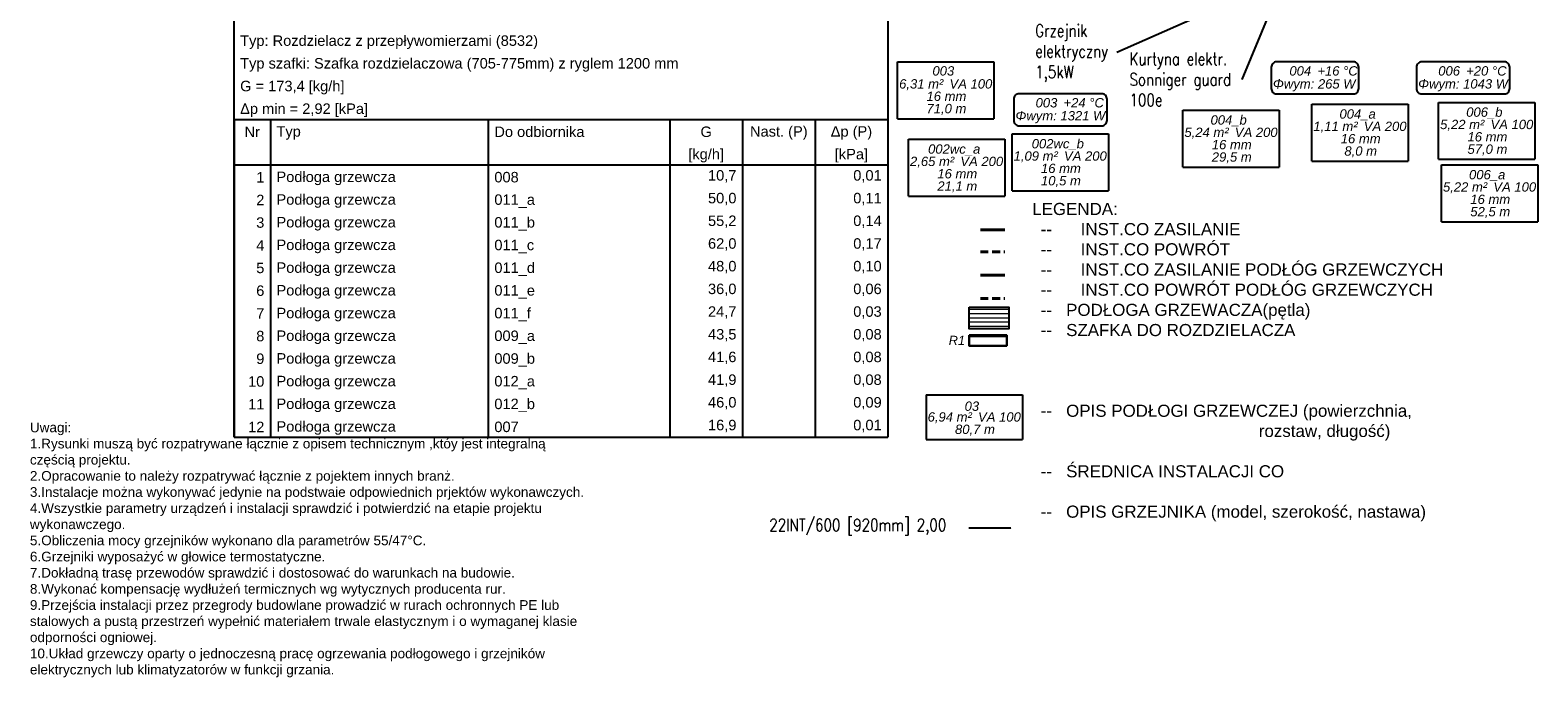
# Model space of a CAD drawing. Header units: millimetres. Extents: x 206445 to 335272, y 14092 to 100072.
# Tile 8 of 38: x 293088 to 317500, y 33590 to 44336. Entities that reach past the tile are written whole.
import ezdxf
from ezdxf import colors
from ezdxf.entities.mleader import LeaderData, LeaderLine
from ezdxf.lldxf.tags import DXFTag
from ezdxf.math import Vec2, Vec3

# ---------------------------------------------------------------- set-up
doc = ezdxf.new("R2010")
doc.units = ezdxf.units.MM
doc.linetypes.add('DASHED', pattern=[19.05, 12.7, -6.35])
for name, color, linetype, lineweight, true_color in [('2DH_OBJ_z', 7, 'Continuous', 30, 0x000000), ('IS_Powrót', 5, 'DASHED', 35, 0x0000ff), ('IS_Zasilanie', 1, 'SOLID', 35, 0xff0000)]:
    doc.layers.add(name, color=color, linetype=linetype, lineweight=lineweight, true_color=true_color)
for name, color, linetype, lineweight in [('__OPIS', 10, 'Continuous', 20), ('IS_Rys.pętli_o.p._Powrót', 251, 'DASH', 0), ('IS_Rys.pętli_o.p._Zasilanie', 76, 'SOLID', 0)]:
    doc.layers.add(name, color=color, linetype=linetype, lineweight=lineweight)
for name, color, linetype, true_color in [('IS_Ogrzewanie_płaszczyznowe', 7, 'SOLID', 0x008000), ('IS_Ogrzewanie_płaszczyznowe_-_opis', 7, 'SOLID', 0x008000), ('IS_Tabelka_rozdzielacza', 7, 'SOLID', 0x000000)]:
    doc.layers.add(name, color=color, linetype=linetype, true_color=true_color)
doc.layers.add('IS_Text_Konstrukcji', color=7, linetype='Continuous')
doc.layers.add('IS_Text_Odbiornikow_Therm', color=7, linetype='Continuous')
doc.styles.get("Standard").update_dxf_attribs({"font": 'arial.ttf'})
doc.styles.add('STYL1', font='SIMPLEX.SHX', dxfattribs={"width": 0.8})
tags = doc.linetypes.add('DASH', pattern=[15, 10, -5]).pattern_tags.tags
tags[6:7] = [DXFTag(74, 4), DXFTag(75, 0), DXFTag(340, '0'), DXFTag(46, 0.0), DXFTag(50, 0.0), DXFTag(44, 0.0), DXFTag(45, 0.0)]
tags[4:5] = [DXFTag(74, 4), DXFTag(75, 0), DXFTag(340, '0'), DXFTag(46, 0.0), DXFTag(50, 0.0), DXFTag(44, 0.0), DXFTag(45, 0.0)]
tags = doc.linetypes.add('SOLID', pattern=[10, 10, 0]).pattern_tags.tags
tags[6:7] = [DXFTag(74, 4), DXFTag(75, 0), DXFTag(340, '0'), DXFTag(46, 0.0), DXFTag(50, 0.0), DXFTag(44, 0.0), DXFTag(45, 0.0)]
tags[4:5] = [DXFTag(74, 4), DXFTag(75, 0), DXFTag(340, '0'), DXFTag(46, 0.0), DXFTag(50, 0.0), DXFTag(44, 0.0), DXFTag(45, 0.0)]

msp = doc.modelspace()

# ---------------------------------------------------------------- linework, layer by layer
at = {"layer": '2DH_OBJ_z'}
msp.add_lwpolyline([(308292, 39397), (308900, 39397), (308900, 39225), (308292, 39225), (308292, 39397)], dxfattribs=at)
msp.add_lwpolyline([(308315, 39397), (308315, 39380), (308882, 39380), (308882, 39397)], close=True, dxfattribs=at)
at = {"layer": 'IS_Ogrzewanie_płaszczyznowe', "ltscale": 10}
msp.add_lwpolyline([(308292, 39852), (308935, 39852), (308935, 39502), (308292, 39502)], close=True, dxfattribs=at)
at = {"layer": 'IS_Ogrzewanie_płaszczyznowe_-_opis'}
for p, q in [((307134, 42903), (307134, 43823)), ((307134, 43823), (308694, 43823)), ((308694, 43823), (308694, 42903)), ((311754, 42120), (311754, 43040)), ((311754, 43040), (313314, 43040)), ((313314, 43040), (313314, 42120)), ((313842, 42217), (313842, 43137)), ((313842, 43137), (315402, 43137)), ((315402, 43137), (315402, 42217)), ((315894, 42247), (315894, 43167)), ((315894, 43167), (317454, 43167)), ((317454, 43167), (317454, 42247)), ((307134, 42903), (308694, 42903)), ((307310, 41649), (307310, 42569)), ((307310, 42569), (308870, 42569)), ((308870, 42569), (308870, 41649)), ((308988, 41735), (308988, 42655)), ((308988, 42655), (310548, 42655)), ((310548, 42655), (310548, 41735)), ((315894, 42247), (317454, 42247)), ((311754, 42120), (313314, 42120)), ((313842, 42217), (315402, 42217)), ((315940, 41234), (315940, 42154)), ((315940, 42154), (317500, 42154)), ((317500, 42154), (317500, 41234)), ((307310, 41649), (308870, 41649)), ((308988, 41735), (310548, 41735)), ((315940, 41234), (317500, 41234))]:
    msp.add_line(p, q, dxfattribs=at)
at = {"layer": 'IS_Ogrzewanie_płaszczyznowe_-_opis', "ltscale": 10}
for p, q in [((307596, 38430), (309156, 38430)), ((307596, 38430), (307596, 37710)), ((309156, 38430), (309156, 37710)), ((307596, 37710), (309156, 37710))]:
    msp.add_line(p, q, dxfattribs=at)
at = {"layer": 'IS_Powrót', "lineweight": 40, "ltscale": 10}
msp.add_line((308475, 40746), (308872, 40746), dxfattribs=at)
at = {"layer": 'IS_Powrót', "color": 4, "lineweight": 40, "ltscale": 10}
msp.add_line((308475, 39991), (308872, 39991), dxfattribs=at)
at = {"layer": 'IS_Rys.pętli_o.p._Powrót'}
for points, knots in [([(308935, 39812), (308888, 39812), (308747, 39812), (308533, 39812), (308366, 39812), (308292, 39812)], [541.891001, 541.891001, 541.891001, 541.891001, 645.731317, 848.996305, 1010.582782, 1010.582782, 1010.582782, 1010.582782]), ([(308935, 39675), (308894, 39675), (308747, 39675), (308533, 39675), (308360, 39675), (308292, 39675)], [641.891001, 641.891001, 641.891001, 641.891001, 732.132519, 962.595103, 1110.582782, 1110.582782, 1110.582782, 1110.582782]), ([(308935, 39538), (308900, 39538), (308747, 39538), (308533, 39538), (308354, 39538), (308292, 39538)], [741.891001, 741.891001, 741.891001, 741.891001, 818.533721, 1076.193901, 1210.582782, 1210.582782, 1210.582782, 1210.582782])]:
    msp.add_open_spline(points, degree=3, knots=knots, dxfattribs=at)
at = {"layer": 'IS_Rys.pętli_o.p._Zasilanie'}
for points, knots in [([(308935, 39744), (308891, 39744), (308747, 39744), (308533, 39744), (308363, 39744), (308292, 39744)], [591.891001, 591.891001, 591.891001, 591.891001, 688.931918, 905.795704, 1060.582782, 1060.582782, 1060.582782, 1060.582782]), ([(308935, 39606), (308897, 39606), (308747, 39606), (308533, 39606), (308357, 39606), (308292, 39606)], [691.891001, 691.891001, 691.891001, 691.891001, 775.33312, 1019.394502, 1160.582782, 1160.582782, 1160.582782, 1160.582782])]:
    msp.add_open_spline(points, degree=3, knots=knots, dxfattribs=at)
at = {"layer": 'IS_Tabelka_rozdzielacza'}
for p, q in [((296390, 37744), (296390, 44727)), ((306974, 44727), (306974, 37744)), ((296390, 42889), (306974, 42889)), ((296390, 42889), (296390, 37744)), ((296978, 42889), (296978, 37744)), ((300506, 42889), (300506, 37744)), ((303446, 42889), (303446, 37744)), ((304622, 42889), (304622, 37744)), ((305798, 42889), (305798, 37744)), ((296390, 42154), (306974, 42154)), ((296390, 37744), (306974, 37744))]:
    msp.add_line(p, q, dxfattribs=at)
at = {"layer": 'IS_Text_Konstrukcji', "color": 18, "linetype": 'SOLID', "true_color": 0x000000}
for points in [[(313272, 43303), (314514, 43303, 0.414214), (314600, 43390), (314600, 43737, 0.414214), (314514, 43823), (313272, 43823, 0.414214), (313185, 43737), (313185, 43390, 0.414214), (313272, 43303)], [(315622, 43303), (316959, 43303, 0.414214), (317045, 43390), (317045, 43737, 0.414214), (316959, 43823), (315622, 43823, 0.414214), (315535, 43737), (315535, 43390, 0.414214), (315622, 43303)], [(309101, 42787), (310438, 42787, 0.414214), (310525, 42874), (310525, 43220, 0.414214), (310438, 43307), (309101, 43307, 0.414214), (309015, 43220), (309015, 42874, 0.414214), (309101, 42787)]]:
    msp.add_lwpolyline(points, format="xyb", dxfattribs=at)
at = {"layer": 'IS_Zasilanie', "lineweight": 40, "ltscale": 10}
msp.add_line((308475, 41105), (308872, 41105), dxfattribs=at)
at = {"layer": 'IS_Zasilanie', "color": 30, "lineweight": 40, "ltscale": 10}
msp.add_line((308475, 40368), (308872, 40368), dxfattribs=at)

# ---------------------------------------------------------------- texts
at = {"layer": 'IS_Ogrzewanie_płaszczyznowe_-_opis', "char_height": 151.2}
for s, insert, attachment_point in [('\\fArial|b0|i1;003', (307874, 43599), 8), ('\\fArial|b0|i1;6,31 m²', (307874, 43542), 3), ('\\fArial|b0|i1;VA 100', (307974, 43542), 1), ('\\fArial|b0|i1;16 mm', (307924, 43342), 2), ('\\fArial|b0|i1;71,0 m', (307924, 43142), 2), ('\\fArial|b0|i1;004_a', (314582, 42877), 8), ('\\fArial|b0|i1;006_b', (316634, 42907), 8), ('\\fArial|b0|i1;5,24 m²', (312494, 42758), 3), ('\\fArial|b0|i1;004_b', (312494, 42780), 8), ('\\fArial|b0|i1;VA 200', (312594, 42758), 1), ('\\fArial|b0|i1;1,11 m²', (314582, 42855), 3), ('\\fArial|b0|i1;VA 200', (314682, 42855), 1), ('\\fArial|b0|i1;5,22 m²', (316634, 42885), 3), ('\\fArial|b0|i1;VA 100', (316734, 42885), 1), ('\\fArial|b0|i1;002wc_b', (309728, 42395), 8), ('\\fArial|b0|i1;16 mm', (312544, 42558), 2), ('\\fArial|b0|i1;16 mm', (314632, 42655), 2), ('\\fArial|b0|i1;57,0 m', (316684, 42485), 2), ('\\fArial|b0|i1;16 mm', (316684, 42685), 2), ('\\fArial|b0|i1;2,65 m²', (308050, 42287), 3), ('\\fArial|b0|i1;002wc_a', (308050, 42309), 8), ('\\fArial|b0|i1;VA 200', (308150, 42287), 1), ('\\fArial|b0|i1;1,09 m²', (309728, 42374), 3), ('\\fArial|b0|i1;VA 200', (309828, 42374), 1), ('\\fArial|b0|i1;29,5 m', (312544, 42358), 2), ('\\fArial|b0|i1;8,0 m', (314632, 42455), 2), ('\\fArial|b0|i1;16 mm', (308100, 42087), 2), ('\\fArial|b0|i1;16 mm', (309778, 42174), 2), ('\\fArial|b0|i1;006_a', (316680, 41894), 8), ('\\fArial|b0|i1;21,1 m', (308100, 41887), 2), ('\\fArial|b0|i1;10,5 m', (309778, 41974), 2), ('\\fArial|b0|i1;5,22 m²', (316680, 41873), 3), ('\\fArial|b0|i1;VA 100', (316780, 41873), 1), ('\\fArial|b0|i1;16 mm', (316730, 41673), 2), ('\\fArial|b0|i1;52,5 m', (316730, 41473), 2)]:
    msp.add_mtext(s, dxfattribs=dict(at, insert=insert, attachment_point=attachment_point))
at = {"layer": 'IS_Ogrzewanie_płaszczyznowe_-_opis', "ltscale": 10, "char_height": 151.2}
for s, insert, attachment_point in [('\\fArial|b0|i1;6,94 m²', (308336, 38149), 3), ('{\\fArial|b0|i1|c1|p0;03 }', (308336, 38170), 8), ('\\fArial|b0|i1;VA 100', (308436, 38149), 1), ('\\fArial|b0|i1;80,7 m', (308386, 37949), 2)]:
    msp.add_mtext(s, dxfattribs=dict(at, insert=insert, attachment_point=attachment_point))
at = {"layer": 'IS_Tabelka_rozdzielacza', "char_height": 169.34}
for s, insert, attachment_point in [('\\fArial|b0|i0;Typ: Rozdzielacz z przepływomierzami (8532)', (296488, 44031), 7), ('\\fArial|b0|i0;Typ szafki: Szafka rozdzielaczowa (705-775mm) z ryglem 1200 mm', (296488, 43664), 7), ('\\fArial|b0|i0;G = 173,4 [kg/h]', (296488, 43296), 7), ('\\fArial|b0|i0;Δp min = 2,92 [kPa]', (296488, 42929), 7), ('\\fArial|b0|i0;Nr', (296684, 42604), 8), ('\\fArial|b0|i0;Typ', (297076, 42561), 7), ('\\fArial|b0|i0;Do odbiornika', (300604, 42604), 7), ('\\fArial|b0|i0;G', (304034, 42604), 8), ('\\fArial|b0|i0;Nast. (P)', (305210, 42561), 8), ('\\fArial|b0|i0;Δp (P)', (306386, 42561), 8), ('\\fArial|b0|i0;[kg/h]', (304034, 42194), 8), ('\\fArial|b0|i0;[kPa]', (306386, 42194), 8), ('\\fArial|b0|i0;1', (296880, 41869), 9), ('\\fArial|b0|i0;Podłoga grzewcza', (297076, 41826), 7), ('\\fArial|b0|i0;008', (300604, 41869), 7), ('\\fArial|b0|i0;10,7', (304524, 41869), 9), ('\\fArial|b0|i0;0,01', (306876, 41869), 9), ('\\fArial|b0|i0;2', (296880, 41501), 9), ('\\fArial|b0|i0;Podłoga grzewcza', (297076, 41459), 7), ('\\fArial|b0|i0;011_a', (300604, 41459), 7), ('\\fArial|b0|i0;50,0', (304524, 41501), 9), ('\\fArial|b0|i0;0,11', (306876, 41501), 9), ('\\fArial|b0|i0;3', (296880, 41134), 9), ('\\fArial|b0|i0;Podłoga grzewcza', (297076, 41091), 7), ('\\fArial|b0|i0;011_b', (300604, 41091), 7), ('\\fArial|b0|i0;55,2', (304524, 41134), 9), ('\\fArial|b0|i0;0,14', (306876, 41134), 9), ('\\fArial|b0|i0;4', (296880, 40766), 9), ('\\fArial|b0|i0;Podłoga grzewcza', (297076, 40724), 7), ('\\fArial|b0|i0;011_c', (300604, 40724), 7), ('\\fArial|b0|i0;62,0', (304524, 40766), 9), ('\\fArial|b0|i0;0,17', (306876, 40766), 9), ('\\fArial|b0|i0;5', (296880, 40399), 9), ('\\fArial|b0|i0;Podłoga grzewcza', (297076, 40356), 7), ('\\fArial|b0|i0;011_d', (300604, 40356), 7), ('\\fArial|b0|i0;48,0', (304524, 40399), 9), ('\\fArial|b0|i0;0,10', (306876, 40399), 9), ('\\fArial|b0|i0;6', (296880, 40031), 9), ('\\fArial|b0|i0;Podłoga grzewcza', (297076, 39989), 7), ('\\fArial|b0|i0;011_e', (300604, 39989), 7), ('\\fArial|b0|i0;36,0', (304524, 40031), 9), ('\\fArial|b0|i0;0,06', (306876, 40031), 9), ('\\fArial|b0|i0;7', (296880, 39664), 9), ('\\fArial|b0|i0;Podłoga grzewcza', (297076, 39621), 7), ('\\fArial|b0|i0;011_f', (300604, 39621), 7), ('\\fArial|b0|i0;24,7', (304524, 39664), 9), ('\\fArial|b0|i0;0,03', (306876, 39664), 9), ('\\fArial|b0|i0;8', (296880, 39296), 9), ('\\fArial|b0|i0;Podłoga grzewcza', (297076, 39254), 7), ('\\fArial|b0|i0;009_a', (300604, 39254), 7), ('\\fArial|b0|i0;43,5', (304524, 39296), 9), ('\\fArial|b0|i0;0,08', (306876, 39296), 9), ('\\fArial|b0|i0;9', (296880, 38929), 9), ('\\fArial|b0|i0;Podłoga grzewcza', (297076, 38886), 7), ('\\fArial|b0|i0;009_b', (300604, 38886), 7), ('\\fArial|b0|i0;41,6', (304524, 38929), 9), ('\\fArial|b0|i0;0,08', (306876, 38929), 9), ('\\fArial|b0|i0;10', (296880, 38561), 9), ('\\fArial|b0|i0;Podłoga grzewcza', (297076, 38519), 7), ('\\fArial|b0|i0;012_a', (300604, 38519), 7), ('\\fArial|b0|i0;41,9', (304524, 38561), 9), ('\\fArial|b0|i0;0,08', (306876, 38561), 9), ('\\fArial|b0|i0;11', (296880, 38194), 9), ('\\fArial|b0|i0;Podłoga grzewcza', (297076, 38151), 7), ('\\fArial|b0|i0;012_b', (300604, 38151), 7), ('\\fArial|b0|i0;46,0', (304524, 38194), 9), ('\\fArial|b0|i0;0,09', (306876, 38194), 9), ('\\fArial|b0|i0;12', (296880, 37826), 9), ('\\fArial|b0|i0;Podłoga grzewcza', (297076, 37784), 7), ('\\fArial|b0|i0;007', (300604, 37826), 7), ('\\fArial|b0|i0;16,9', (304524, 37826), 9), ('\\fArial|b0|i0;0,01', (306876, 37826), 9)]:
    msp.add_mtext(s, dxfattribs=dict(at, insert=insert, attachment_point=attachment_point))
at = {"layer": 'IS_Text_Konstrukcji', "color": 18, "linetype": 'SOLID', "true_color": 0x000000, "char_height": 151.2}
for s, insert, attachment_point in [('\\fArial|b0|i1;004', (313830, 43599), 9), ('\\fArial|b0|i1;+16 °C', (313930, 43599), 7), ('\\fArial|b0|i1;006', (316240, 43599), 9), ('\\fArial|b0|i1;+20 °C', (316340, 43599), 7), ('\\fArial|b0|i1;Φwym: 265 W', (313880, 43542), 2), ('\\fArial|b0|i1;Φwym: 1043 W', (316290, 43542), 2), ('\\fArial|b0|i1;003', (309720, 43083), 9), ('\\fArial|b0|i1;+24 °C', (309820, 43083), 7), ('\\fArial|b0|i1;Φwym: 1321 W', (309770, 43026), 2)]:
    msp.add_mtext(s, dxfattribs=dict(at, insert=insert, attachment_point=attachment_point))
at = {"layer": 'IS_Text_Konstrukcji', "color": 4, "linetype": 'SOLID', "insert": (308226, 39239), "char_height": 148.18, "attachment_point": 9}
msp.add_mtext('{\\fArial|b0|i1|c1|p0;R1}', dxfattribs=at)
at = {"layer": 'IS_Text_Odbiornikow_Therm', "color": 18, "linetype": 'SOLID', "true_color": 0x000000, "insert": (309314, 41539), "char_height": 196, "attachment_point": 1}
msp.add_mtext('LEGENDA:\\P\\pxi-2.1,l2.8,t2.8;{\\fArial|b0|i0|c0|p34;--^I^IINST.CO ZASILANIE \\P--^I^IINST.CO POWRÓT\\P--^I^IINST.CO ZASILANIE PODŁÓG GRZEWCZYCH\\P--^I^IINST.CO POWRÓT PODŁÓG GRZEWCZYCH\\P--^IPODŁOGA GRZEWACZA(pętla)} \\P{\\fArial|b0|i0|c0|p34;--^ISZAFKA DO ROZDZIELACZA\\P\\P\\pi0,l0,tz;\\P\\P\\pi-2.1,l2.8,t2.8;--^IOPIS PODŁOGI GRZEWCZEJ (powierzchnia, }\\P\\pi0,l0,tz;^I^I^I^I       rozstaw, długość)\\P\\P\\pi-2.1,l2.8,t2.8;--^IŚREDNICA INSTALACJI CO\\P\\pi0,l0,tz;\\P\\pi-2.1,l2.8,t2.8;--^IOPIS GRZEJNIKA (model, szerokość, nastawa)\\P\\pi0,l0,t4;\\P\\P\\pi-3,l4;\\P\\pi0,l0,t0;^I^I ^I', dxfattribs=at)
at = {"layer": 'IS_Text_Odbiornikow_Therm', "color": 18, "linetype": 'SOLID', "true_color": 0x000000, "insert": (293084, 37982), "char_height": 156.8, "width": 8992.12, "attachment_point": 1}
msp.add_mtext('Uwagi:\\P1.Rysunki muszą być rozpatrywane łącznie z opisem technicznym ,któy jest integralną częścią projektu.\\P2.Opracowanie to należy rozpatrywać łącznie z pojektem innych branż.\\P3.Instalacje można wykonywać jedynie na podstwaie odpowiednich prjektów wykonawczych.\\P4.Wszystkie parametry urządzeń i instalacji sprawdzić i potwierdzić na etapie projektu wykonawczego.\\P\\A1;5.Obliczenia mocy grzejników wykonano dla parametrów 55/47%%DC.\\P6.Grzejniki wyposażyć w głowice termostatyczne.\\P7.Dokładną trasę przewodów sprawdzić i dostosować do warunkach na budowie.\\P8.Wykonać kompensację wydłużeń termicznych wg wytycznych producenta rur.\\P9.Przejścia instalacji przez przegrody budowlane prowadzić w rurach ochronnych PE lub stalowych a pustą przestrzeń wypełnić materiałem trwale elastycznym i o wymaganej klasie odporności ogniowej.\\P10.Układ grzewczy oparty o jednoczesną pracę ogrzewania podłogowego i grzejników elektrycznych lub klimatyzatorów w funkcji grzania. ', dxfattribs=at)

# ---------------------------------------------------------------- leaders
at = {"layer": '__OPIS'}
ml = msp.add_multileader_mtext('Standard', dxfattribs=at)
ml.set_content('Grzejnik elektryczny 1,5kW', color=256, style='STYL1')
ml.set_leader_properties(color=256)
ml.build(insert=Vec2(0, 0))
ml.multileader.update_dxf_attribs({"has_text_frame": 1, "text_left_attachment_type": 2, "text_right_attachment_type": 2, "text_top_attachment_type": 0, "text_bottom_attachment_type": 0, "dogleg_length": 0.1, "arrow_head_size": 5})
ctx = ml.context
ctx.base_point, ctx.char_height, ctx.arrow_head_size, ctx.landing_gap_size, ctx.plane_origin = Vec3(309341, 43976), 200, 5, 20, Vec3(315667, 42902)
ctx.left_attachment, ctx.right_attachment = 2, 2
notes = []
notes.append((ctx, [(0, (1, 1, 0), (310684, 43976), (-1, 0), 0.05, [(0, [(312736, 44885)], 256, [])])]))
ctx.mtext.insert, ctx.mtext.width, ctx.mtext.flow_direction = Vec3(309361, 44428), 2043.65, 5
ml = msp.add_multileader_mtext('Standard', dxfattribs=at)
ml.set_content('Kurtyna elektr.\\PSonniger guard 100e', color=256, style='STYL1')
ml.set_leader_properties(color=256)
ml.build(insert=Vec2(0, 0))
ml.multileader.update_dxf_attribs({"has_text_frame": 1, "text_left_attachment_type": 2, "text_right_attachment_type": 2, "text_top_attachment_type": 0, "text_bottom_attachment_type": 0, "dogleg_length": 0.1, "arrow_head_size": 5})
ctx = ml.context
ctx.base_point, ctx.char_height, ctx.arrow_head_size, ctx.landing_gap_size, ctx.plane_origin = Vec3(310868, 43539), 200, 5, 20, Vec3(317168, 42465)
ctx.left_attachment, ctx.right_attachment = 2, 2
notes.append((ctx, [(0, (1, 1, 0), (312706, 43539), (-1, 0), 0.05, [(0, [(313171, 44658)], 256, [])])]))
ctx.mtext.insert, ctx.mtext.width, ctx.mtext.flow_direction = Vec3(310888, 43972), 2043.65, 5
ml = msp.add_multileader_mtext('Standard', dxfattribs=at)
ml.set_content('22INT/600 [920mm] 2,00', color=256, style='STYL1')
ml.set_leader_properties(color=256)
ml.build(insert=Vec2(0, 0))
ml.multileader.update_dxf_attribs({"has_text_frame": 1, "text_left_attachment_type": 2, "text_right_attachment_type": 2, "text_top_attachment_type": 0, "text_bottom_attachment_type": 0, "dogleg_length": 0.1, "arrow_head_size": 10})
ctx = ml.context
ctx.base_point, ctx.char_height, ctx.arrow_head_size, ctx.landing_gap_size, ctx.plane_origin = Vec3(305016, 36272), 200, 10, 40, Vec3(322255, 27546)
ctx.left_attachment, ctx.right_attachment = 2, 2
notes.append((ctx, [(0, (1, 1, 0), (308288, 36272), (-1, 0), 0.1, [(0, [(308976, 36272)], 256, [])])]))
ctx.mtext.insert, ctx.mtext.width, ctx.mtext.flow_direction = Vec3(305056, 36424), 4087.31, 5
for ctx, leaders in notes:
    for number, flags, end, landing, length, lines in leaders:
        leader = LeaderData()
        leader.index, (leader.has_last_leader_line, leader.has_dogleg_vector, leader.attachment_direction) = number, flags
        leader.last_leader_point, leader.dogleg_vector, leader.dogleg_length = Vec3(end), Vec3(landing), length
        for number, points, colour, breaks in lines:
            line = LeaderLine()
            line.index, line.vertices, line.color, line.breaks = number, Vec3.list(points), colors.encode_raw_color(colour), breaks
            leader.lines.append(line)
        ctx.leaders.append(leader)

doc.saveas('drawing.dxf')
